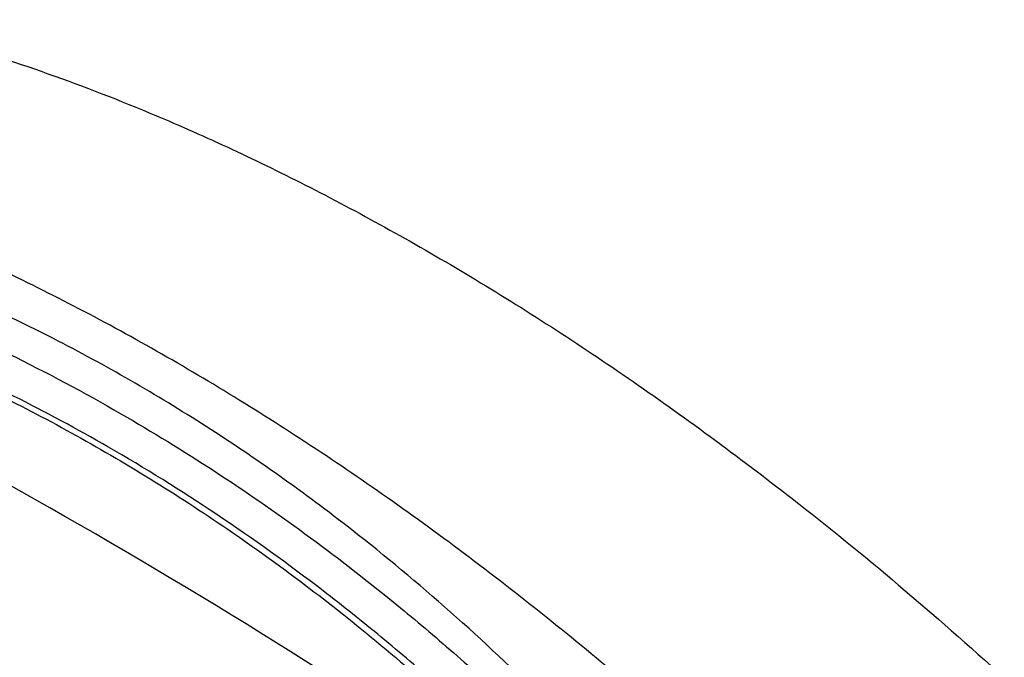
# Model space of a CAD drawing. Header units: millimetres. Extents: x -0.66 to 0.91, y -0.4 to 0.64.
# Tile 194 of 241: x 0.77 to 0.89, y -0.05 to 0.03. Entities that reach past the tile are written whole.
import ezdxf

# ---------------------------------------------------------------- set-up
doc = ezdxf.new("R2010")
doc.units = ezdxf.units.MM
doc.layers.add('FORMAT', color=7, linetype='Continuous')

msp = doc.modelspace()

# ---------------------------------------------------------------- linework, layer by layer
at = {"layer": 'FORMAT', "color": 7, "linetype": 'Continuous', "lineweight": 25}
msp.add_arc((0.35148, -0.77315), 0.85117, 55.23, 64.91182, dxfattribs=at)
for points, knots in [([(0.74868, 0.02918), (0.75164, 0.02845), (0.75904, 0.0266), (0.77114, 0.02274), (0.78365, 0.01795), (0.79495, 0.01298), (0.80502, 0.00809), (0.8152, 0.00269), (0.82548, -0.00322), (0.83587, -0.00966), (0.84631, -0.01661), (0.85681, -0.02407), (0.86838, -0.03284), (0.88098, -0.04301), (0.88997, -0.05098), (0.89446, -0.05497)], [0, 0, 0, 0, 0.063761, 0.159874, 0.255986, 0.324425, 0.39298, 0.461893, 0.531614, 0.601335, 0.671872, 0.742799, 0.813856, 0.906817, 1, 1, 1, 1]), ([(0.85812, -0.06633), (0.85475, -0.06331), (0.848, -0.05726), (0.83771, -0.04871), (0.82732, -0.04055), (0.81686, -0.03287), (0.80636, -0.02568), (0.79584, -0.01898), (0.78527, -0.01276), (0.77471, -0.00705), (0.76418, -0.00188), (0.75371, 0.00276), (0.74326, 0.00688), (0.73382, 0.01012), (0.7254, 0.01267), (0.72046, 0.01393), (0.718, 0.01456)], [0, 0, 0, 0, 0.074014, 0.148156, 0.222684, 0.297341, 0.371356, 0.445497, 0.520025, 0.594682, 0.668696, 0.742838, 0.817365, 0.892023, 0.945987, 1, 1, 1, 1]), ([(0.84354, -0.06617), (0.84096, -0.06344), (0.83448, -0.05662), (0.82365, -0.04647), (0.81223, -0.03695), (0.80174, -0.02914), (0.79229, -0.02277), (0.78262, -0.01689), (0.77289, -0.0116), (0.76312, -0.00689), (0.75285, -0.00253), (0.74193, 0.00143), (0.7289, 0.0054), (0.71961, 0.00735), (0.71422, 0.00849)], [0, 0, 0, 0, 0.069676, 0.174591, 0.279504, 0.35355, 0.427723, 0.502282, 0.576972, 0.64851, 0.720163, 0.802872, 0.885755, 1, 1, 1, 1]), ([(0.71422, 0.00497), (0.71549, 0.00468), (0.71776, 0.00417), (0.72181, 0.00318), (0.72773, 0.00161), (0.73825, -0.00155), (0.75186, -0.00655), (0.76707, -0.0134), (0.78071, -0.02068), (0.79335, -0.02843), (0.80498, -0.03647), (0.81501, -0.04421), (0.82355, -0.0514), (0.83041, -0.05757), (0.83561, -0.06255), (0.83923, -0.06615), (0.84082, -0.06777), (0.84161, -0.06858)], [0, 0, 0, 0, 0.027514, 0.0491115, 0.0876309, 0.1563044, 0.2788227, 0.3884714, 0.4987565, 0.5924755, 0.6859308, 0.779301, 0.8409592, 0.9027007, 0.957138, 0.97853, 1, 1, 1, 1]), ([(0.71264, -0.00065), (0.71659, -0.00151), (0.72447, -0.00322), (0.73625, -0.0067), (0.74797, -0.01087), (0.75921, -0.01562), (0.76993, -0.02084), (0.78011, -0.02645), (0.79014, -0.03263), (0.80003, -0.03939), (0.8099, -0.04685), (0.81969, -0.055), (0.82932, -0.06373), (0.83547, -0.06999), (0.8385, -0.07307)], [0, 0, 0, 0, 0.087284, 0.174567, 0.262522, 0.350676, 0.43025, 0.509542, 0.588833, 0.669065, 0.749297, 0.833583, 0.917869, 1, 1, 1, 1]), ([(0.83927, -0.07265), (0.83785, -0.07118), (0.83479, -0.06803), (0.82906, -0.06246), (0.82232, -0.05626), (0.81473, -0.04978), (0.80534, -0.0423), (0.79373, -0.03397), (0.78049, -0.02574), (0.76774, -0.01888), (0.75553, -0.01322), (0.74456, -0.00892), (0.73489, -0.00567), (0.7269, -0.00336), (0.7197, -0.00156), (0.71529, -0.00064), (0.71334, -0.00023)], [0, 0, 0, 0, 0.038703, 0.083093, 0.152759, 0.214938, 0.27717, 0.388489, 0.499109, 0.59247, 0.685628, 0.778821, 0.840467, 0.902298, 0.956919, 1, 1, 1, 1])]:
    msp.add_open_spline(points, degree=3, knots=knots, dxfattribs=at)

doc.saveas('drawing.dxf')
